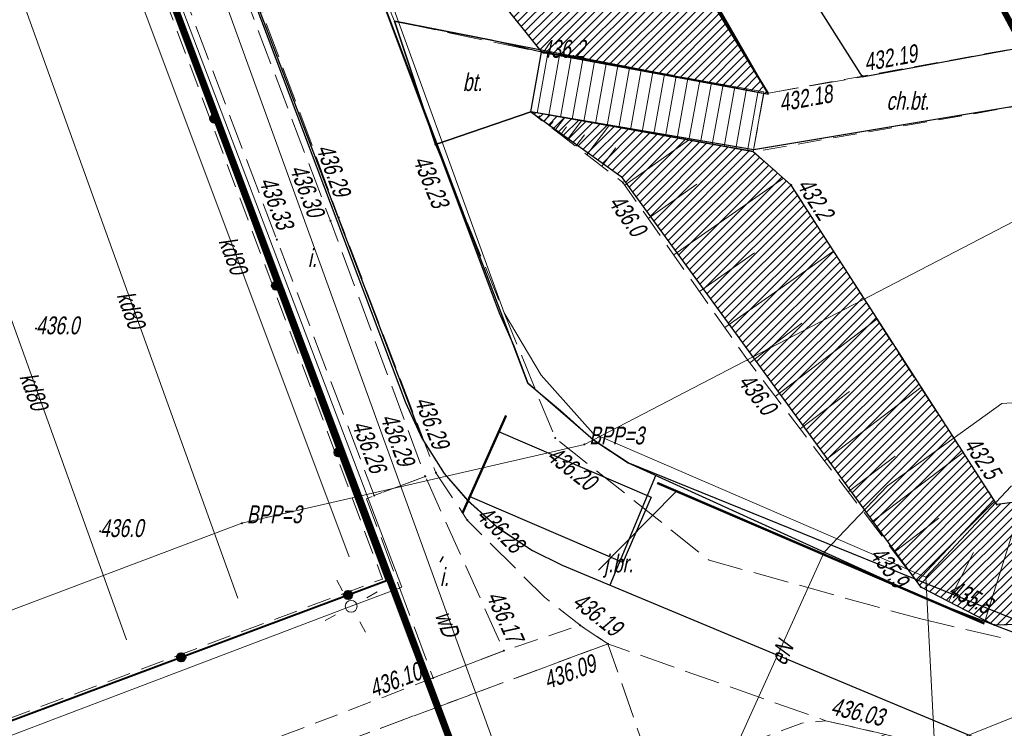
# Model space of a CAD drawing. Header units: metres. Extents: x 7408630 to 7411134, y 5569633 to 5570339.
# Tile 14 of 76: x 7410257 to 7410298, y 5569957 to 5569987. Entities that reach past the tile are written whole.
import ezdxf

# ---------------------------------------------------------------- set-up
doc = ezdxf.new("R2010")
doc.units = ezdxf.units.M
doc.header["$MEASUREMENT"] = 0
for name, pattern in [('1.5_0.5', [2, 1.5, -0.5]), ('HIDDEN', [9.525, 6.35, -3.175]), ('mz1.0_0.5', [1.5, 1, -0.5]), ('mz1.25_0.5', [1.75, 1.25, -0.5])]:
    doc.linetypes.add(name, pattern=pattern)
doc.layers.add('0 PZT - SKARPY', color=7, linetype='Continuous', lineweight=30, true_color=0x395530)
doc.layers.add('0 PZT - skarpy hatch', color=7, linetype='Continuous', lineweight=5, true_color=0x517944)
for name, color, linetype, lineweight in [('203-Punkt załamania granicy działki nie stabilizowany', 7, 'Continuous', 0), ('219-Linia granicy', 7, 'Continuous', 0), ('_BPP3-5', 7, 'Continuous', 0), ('_Kan-deszczowa', 82, 'KANSAN_LINE', 25), ('chodnik (powierzchnia)', 7, 'Continuous', 0), ('chodnik (powierzchnia)-Atr17', 7, 'Continuous', 0), ('Granica', 112, 'Continuous', 80), ('jezdnia (powierzchnia)', 7, 'Continuous', 0), ('jezdnia (powierzchnia)-Atr17', 7, 'Continuous', 0), ('latarnia na słupie lub maszcie (punkt)', 7, 'Continuous', 0), ('ogrodzenie trwałe (linia)', 7, 'Continuous', 0), ('plac (powierzchnia)', 7, 'Continuous', 0), ('plac (powierzchnia)-Atr17', 7, 'Continuous', 0), ('plac sportowy (powierzchnia)', 7, 'Continuous', 0), ('przewód elektroenergetyczny (linia)', 7, 'Continuous', 0), ('przewód elektroenergetyczny (linia)-Atr1', 7, 'Continuous', 0), ('przewód kanalizacyjny (linia)', 7, 'Continuous', 0), ('przewód kanalizacyjny (linia)-Atr1', 7, 'Continuous', 0), ('przewód wodociągowy (linia)', 7, 'Continuous', 0), ('przewód wodociągowy (linia)-Atr1', 7, 'Continuous', 0), ('punkt wysokościowy naturalny', 7, 'Continuous', 0), ('punkt wysokościowy naturalny-Atr2', 7, 'Continuous', 0), ('punkt wysokościowy sztuczny', 7, 'Continuous', 0), ('punkt wysokościowy sztuczny-Atr2', 7, 'Continuous', 0), ('schody w ciągu komunikacyjnym', 7, 'Continuous', 0), ('skarpa nieumocniona (powierzchnia)', 7, 'Continuous', 0), ('słup (punkt)', 7, 'Continuous', 0)]:
    doc.layers.add(name, color=color, linetype=linetype, lineweight=lineweight)
doc.layers.add('_MAPA', color=7, linetype='Continuous')
doc.styles.add('ARIAL', font='tahoma.ttf')
doc.styles.get("Standard").update_dxf_attribs({"font": 'arial.ttf'})
doc.styles.add('Style-WORKING_1250 I 0.20944', font='WORKING_1250.shx', dxfattribs={"oblique": 12})
doc.linetypes.add('KANSAN_LINE', pattern='A,0.5,-0.2,["KS",ARIAL,S=0.1,R=0,X=-0.1,Y=-0.05],-0.25', length=0.95)
pattern_1 = [(45, (0, 0), (-0.1767766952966, 0.1767766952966), [])]

# ---------------------------------------------------------------- blocks, each defined once
blk = doc.blocks.new('203_1')
at = {"layer": '203-Punkt załamania granicy działki nie stabilizowany', "linetype": 'Continuous', "lineweight": 13}
h = blk.add_hatch(color=96, dxfattribs=at)
edge = h.paths.add_edge_path()
edge.add_arc((0, 0), 0.45, 0, 360)
blk = doc.blocks.new('515_2')
at = {"layer": 'latarnia na słupie lub maszcie (punkt)', "color": 7, "linetype": 'Continuous', "lineweight": 13}
for p, q in [((0, 7.5), (0, 12.5)), ((7.5, 0), (12.5, 0)), ((-12.5, 0), (-7.5, 0)), ((0, -12.5), (0, -7.5))]:
    blk.add_line(p, q, dxfattribs=at)
blk = doc.blocks.new('510_1')
at = {"layer": 'słup (punkt)', "color": 7, "linetype": 'Continuous', "lineweight": 13}
blk.add_circle((0, 0), 2.5, dxfattribs=at)
blk = doc.blocks.new('PW01_2')
at = {"layer": 'punkt wysokościowy naturalny', "linetype": 'Continuous', "lineweight": 13}
h = blk.add_hatch(color=7, dxfattribs=at)
edge = h.paths.add_edge_path()
edge.add_arc((0, 0), 0.45, 0, 360)
blk = doc.blocks.new('140_2')
at = {"layer": '_BPP3-5', "linetype": 'Continuous', "lineweight": 0}
h = blk.add_hatch(color=1, dxfattribs=at)
edge = h.paths.add_edge_path()
edge.add_arc((0, 0), 0.045, 0, 360)
blk = doc.blocks.new('PW02_1')
at = {"layer": 'punkt wysokościowy sztuczny', "linetype": 'Continuous', "lineweight": 13}
h = blk.add_hatch(color=7, dxfattribs=at)
edge = h.paths.add_edge_path()
edge.add_arc((0, 0), 0.45, 0, 360)
blk = doc.blocks.new('A$C92b4fa8d')
at = {"layer": 'ogrodzenie trwałe (linia)', "linetype": 'Continuous', "lineweight": 40}
h = blk.add_hatch(color=7, dxfattribs=at)
edge = h.paths.add_edge_path()
edge.add_arc((65.226, 32.902), 0.175, 0, 360)
h = blk.add_hatch(color=7, dxfattribs=at)
edge = h.paths.add_edge_path()
edge.add_arc((67.828, 25.868), 0.175, 0, 360)
h = blk.add_hatch(color=7, dxfattribs=at)
edge = h.paths.add_edge_path()
edge.add_arc((70.457, 18.844), 0.175, 0, 360)
h = blk.add_hatch(color=7, dxfattribs=at)
edge = h.paths.add_edge_path()
edge.add_arc((70.859, 12.835), 0.175, 0, 360)
h = blk.add_hatch(color=7, dxfattribs=at)
edge = h.paths.add_edge_path()
edge.add_arc((63.833, 10.211), 0.175, 0, 360)
at = {"layer": '219-Linia granicy', "color": 96, "linetype": 'Continuous', "lineweight": 13, "flags": 128}
for points in [[(80.81, 19.18), (136.04, 47.91)], [(80.81, 19.18), (66.39, 15.86)], [(43.77, 7.32), (66.39, 15.86)]]:
    blk.add_lwpolyline(points, dxfattribs=at)
at = {"layer": 'chodnik (powierzchnia)', "color": 7, "linetype": 'mz1.0_0.5', "lineweight": 13, "flags": 128}
for points in [[(87.92, 31.51), (88.37, 34.03), (88.56, 33.98), (92.53, 34.7), (99.42, 35.95), (96.89, 40.59), (98.57, 41.46), (102.2, 34.65), (101.68, 34.37), (100.65, 33.71), (87.92, 31.51)], [(27.7, -9.31), (16.26, -13.59), (15.89, -12.57), (26.92, -8.41), (41.35, -3.03), (44.03, -2.12), (55.35, 2.15), (65.45, 5.89), (74.44, 9.34), (77.42, 10.49), (80.63, 11.56), (81.8, 10.78), (65.79, 4.83), (55.66, 1.07), (44.23, -3.21), (41.57, -4.16), (27.7, -9.31)]]:
    blk.add_lwpolyline(points, close=True, dxfattribs=at)
blk.add_lwpolyline([(-2.263, -26.923), (-0.16, -26.14), (17.4, -19.61), (18.28, -19.28), (29.93, -15.06), (36.1, -12.72), (46.23, -8.86), (48.7, -7.97), (64.01, -2.28), (83.77, 5.11), (89.97, 7.44), (90.98, 7.54), (93.49, 6.96), (75.86, 0.22), (64.51, -4.01), (49.2, -9.7), (46.8, -10.56), (36.88, -14.35), (31.14, -16.5), (18.84, -20.97), (0.48, -27.77), (-1.571, -28.533)], dxfattribs=at)
at = {"layer": 'jezdnia (powierzchnia)', "color": 7, "linetype": '1.5_0.5', "lineweight": 13, "flags": 128}
for points in [[(70.09, 80.48), (63.46, 78.66), (66.27, 74.88), (70.1, 66.07), (80.85, 46.65), (88.56, 33.98), (92.51, 34.67), (83.27, 49.3), (76.87, 60.16), (72.72, 68.52), (73.76, 69.68), (73.06, 71.08), (71.69, 70.3), (69.13, 78.22), (69.27, 79.32), (70.09, 80.48)], [(94.92, 11.84), (101.62, 10.29), (102.58, 10.34), (101.7, 6.31), (100.68, 5.45), (96.6, 6.21), (93.49, 6.96), (90.98, 7.54), (81.8, 10.78), (80.63, 11.56), (79.13, 12.74), (75.88, 15.99), (74.56, 17.99), (70.46, 28.74), (68.83, 33.16), (65.65, 41.59), (65.21, 42.36), (64.6, 43.03), (63.91, 43.46), (63.34, 43.66), (62.49, 43.73), (61.4, 43.48), (59.95, 47.39), (59.53, 48.42), (61.14, 48.59), (62.66, 48.73), (64.07, 48.62), (65.88, 48.25), (69.38, 45.42), (72.81, 37.01), (74.54, 31.81), (79.58, 19.45), (86.07, 14.3), (94.92, 11.84)]]:
    blk.add_lwpolyline(points, close=True, dxfattribs=at)
at = {"layer": 'ogrodzenie trwałe (linia)', "color": 7, "linetype": 'Continuous', "lineweight": 40, "flags": 128}
blk.add_lwpolyline([(61.4, 43.48), (61.99, 41.68), (67.18, 27.6), (72.48, 13.44), (14.27, -8.3)], dxfattribs=at)
at = {"layer": 'ogrodzenie trwałe (linia)', "color": 7, "linetype": 'Continuous', "lineweight": 40}
for centre in [(65.226, 32.902), (67.828, 25.868), (70.457, 18.844), (70.859, 12.835), (63.833, 10.211)]:
    blk.add_circle(centre, 0.175, dxfattribs=at)
at = {"layer": 'plac (powierzchnia)', "color": 7, "linetype": '1.5_0.5', "lineweight": 13, "flags": 128}
for points in [[(64.95, 42.23), (70.12, 28.6), (74.11, 17.83), (71.96, 17.03), (67.86, 27.81), (62.71, 41.39), (64.95, 42.23)], [(78.55, 33.19), (74.54, 31.81), (72.81, 37.01), (79, 35.71), (78.55, 33.19)], [(77.42, 10.49), (74.44, 9.34), (71.64, 16.89), (71.96, 17.03), (74.11, 17.83), (77.42, 10.49)]]:
    blk.add_lwpolyline(points, close=True, dxfattribs=at)
blk.add_lwpolyline([(-4.636, -21.396), (-2.1, -20.45), (11.94, -15.17), (16.26, -13.59), (27.7, -9.31), (41.57, -4.16), (44.23, -3.21), (55.66, 1.07), (65.79, 4.83), (81.8, 10.78), (83.77, 5.11), (64.01, -2.28), (48.7, -7.97), (46.23, -8.86), (36.1, -12.72), (29.93, -15.06), (18.28, -19.28), (17.4, -19.61), (-0.16, -26.14), (-2.263, -26.923)], dxfattribs=at)
at = {"layer": 'plac sportowy (powierzchnia)', "color": 7, "linetype": 'mz1.0_0.5', "lineweight": 13, "flags": 128}
blk.add_lwpolyline([(3.76, 19.85), (14.32, -8.17), (72.31, 13.51), (61.78, 41.63), (3.76, 19.85)], close=True, dxfattribs=at)
at = {"layer": 'przewód elektroenergetyczny (linia)', "color": 1, "linetype": 'Continuous', "lineweight": 13, "flags": 128}
for points in [[(-2.082, -27.342), (38.39, -12.34), (86.96, 5.92), (90.9, 14.64), (93.58, 17.43), (98.39, 20.9), (107.03, 21.47), (135.1, 35.75), (141.37, 48.01), (138.07, 58.79), (135.97, 61.24)], [(37.76, -17.14), (95.59, 5.74), (95.19, 13.59), (98.78, 17.42), (107.49, 18.94), (135.84, 33.95), (142.53, 46.5), (138.14, 61.31), (135.82, 60.07), (135.38, 60.93)], [(95.19, 13.59), (81.18, 19.64), (78.99, 22.1), (77.43, 24.73), (71.67, 40.63), (69.65, 46.24), (38.59, 34.83), (34.95, 43.99), (37.19, 44.82)], [(3.1, 19.89), (13.93, -9.22), (15.97, -8.46), (44.32, 2.23), (70.99, 12.36), (73.12, 13.17), (62.18, 42.04), (34.15, 31.52), (30.11, 42.28), (37.15, 44.91)]]:
    blk.add_lwpolyline(points, dxfattribs=at)
at = {"layer": 'przewód kanalizacyjny (linia)', "color": 36, "linetype": 'Continuous', "lineweight": 13, "flags": 128}
for points in [[(61.29, 40.12), (70.9, 14.45)], [(66.22, 12.7), (56.91, 38.56)], [(52.21, 36.86), (61.53, 10.95)]]:
    blk.add_lwpolyline(points, dxfattribs=at)
at = {"layer": 'przewód wodociągowy (linia)', "color": 5, "linetype": 'Continuous', "lineweight": 13, "flags": 128}
for points in [[(156.01, 67.6), (158.68, 55.7), (153.92, 45.96), (144.7, 34.6), (133.57, 26.03), (101.9, 8.89), (39.75, -15.97), (39.53, -16.18), (38.65, -16.4)], [(79.42, -0.1), (62.67, 46.18), (46.37, 40.12), (45.22, 42.41)]]:
    blk.add_lwpolyline(points, dxfattribs=at)
at = {"layer": 'schody w ciągu komunikacyjnym', "color": 7, "linetype": 'Continuous', "lineweight": 13, "flags": 128}
blk.add_lwpolyline([(79, 35.71), (88.37, 34.03), (87.92, 31.51), (78.55, 33.19), (79, 35.71)], close=True, dxfattribs=at)
blk.add_lwpolyline([(79, 35.71), (88.37, 34.03), (87.92, 31.51), (78.55, 33.19), (79, 35.71)], close=True, dxfattribs=at)
for points in [[(79.267, 35.662), (78.815, 33.142)], [(79.759, 35.574), (79.307, 33.054)], [(80.251, 35.486), (79.799, 32.966)], [(80.743, 35.397), (80.292, 32.878)], [(81.236, 35.309), (80.784, 32.789)], [(81.728, 35.221), (81.276, 32.701)], [(82.22, 35.133), (81.768, 32.613)], [(82.712, 35.044), (82.26, 32.525)], [(83.204, 34.956), (82.752, 32.437)], [(83.696, 34.868), (83.245, 32.348)], [(84.188, 34.78), (83.737, 32.26)], [(84.681, 34.691), (84.229, 32.172)], [(85.173, 34.603), (84.721, 32.084)], [(85.665, 34.515), (85.213, 31.995)], [(86.157, 34.427), (85.705, 31.907)], [(86.649, 34.339), (86.197, 31.819)], [(87.141, 34.25), (86.69, 31.731)], [(87.634, 34.162), (87.182, 31.642)], [(88.126, 34.074), (87.674, 31.554)]]:
    blk.add_lwpolyline(points, dxfattribs=at)
at = {"layer": 'skarpa nieumocniona (powierzchnia)', "color": 7, "linetype": 'mz1.25_0.5', "lineweight": 13, "flags": 128}
for points in [[(66.27, 74.88), (70.1, 66.07), (80.85, 46.65), (88.56, 33.98), (88.37, 34.03), (78.98, 35.75), (63.38, 55.18), (57.98, 62.86), (37.06, 56.42), (19.25, 50.75), (3.94, 46.44), (-10.29, 41.91), (-20.51, 38.71), (-26.6, 39.61), (-19.31, 42.63), (-2.2, 49.23), (14.29, 55.62), (30.36, 62.49), (45.8, 69.91), (57.17, 75.48), (66.27, 74.88)], [(87.92, 31.51), (89.52, 30.11), (94.49, 22.33), (98.18, 16.65), (100.6, 16.96), (104.06, 18.83), (105.46, 18.93), (101.44, 11.67), (98.07, 11.58), (94.97, 13.18), (87.68, 22.74), (82.43, 30.22), (78.55, 33.19), (87.92, 31.51)]]:
    blk.add_lwpolyline(points, close=True, dxfattribs=at)
at = {"layer": 'skarpa nieumocniona (powierzchnia)', "color": 7, "linetype": 'Continuous', "lineweight": 13, "flags": 128}
for points in [[(78.63, 33.13), (78.67, 33.17)], [(78.87, 32.95), (78.93, 33.03)], [(79.1, 32.77), (79.32, 33.05)], [(79.33, 32.59), (79.49, 32.79)], [(79.57, 32.41), (79.97, 32.94)], [(80.09, 32.01), (80.69, 32.81)], [(79.8, 32.23), (80.05, 32.56)], [(80.91, 31.38), (81.84, 32.6)], [(80.45, 31.74), (80.82, 32.23)], [(82.51, 30.11), (85.2, 32)], [(81.54, 30.9), (82.13, 31.67)], [(84.57, 27.17), (89.19, 30.4)], [(83.49, 28.7), (85.54, 30.14)], [(85.66, 25.62), (87.98, 27.25)], [(86.72, 24.11), (91.3, 27.32)], [(87.78, 22.62), (89.97, 24.29)], [(88.85, 21.2), (93.13, 24.46)], [(90.92, 18.49), (94.98, 21.58)], [(89.9, 19.83), (91.98, 21.41)], [(91.92, 17.18), (93.9, 18.69)], [(92.9, 15.9), (96.76, 18.84)], [(94.81, 13.39), (98.05, 16.85)], [(97.69, 11.78), (99.26, 16.79)], [(93.85, 14.64), (95.74, 16.08)], [(96.15, 12.57), (97.2, 14.62)]]:
    blk.add_lwpolyline(points, dxfattribs=at)
at = {"layer": '203-Punkt załamania granicy działki nie stabilizowany', "color": 96, "linetype": 'Continuous', "lineweight": 13, "xscale": 0.1, "yscale": 0.1, "zscale": 0.1}
for p in [(80.81, 19.18), (66.39, 15.86)]:
    blk.add_blockref('203_1', p, dxfattribs=at)
at = {"layer": '_BPP3-5', "color": 1, "linetype": 'Continuous', "lineweight": 0}
for p in [(80.81, 19.18), (66.39, 15.86)]:
    blk.add_blockref('140_2', p, dxfattribs=at)
at = {"layer": 'latarnia na słupie lub maszcie (punkt)', "color": 7, "linetype": 'Continuous', "lineweight": 13, "xscale": 0.1, "yscale": 0.1, "zscale": 0.1, "rotation": 298.8859999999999}
blk.add_blockref('515_2', (70.99, 12.36), dxfattribs=at)
at = {"layer": 'punkt wysokościowy naturalny', "color": 7, "linetype": 'Continuous', "lineweight": 13, "xscale": 0.1, "yscale": 0.1, "zscale": 0.1}
for p in [(79, 35.71), (82.43, 30.22), (89.52, 30.11), (57.72, 24.06), (87.68, 22.74), (98.18, 16.65), (60.42, 15.52), (94.97, 13.18), (98.07, 11.58)]:
    blk.add_blockref('PW01_2', p, dxfattribs=at)
at = {"layer": 'punkt wysokościowy sztuczny', "color": 7, "linetype": 'Continuous', "lineweight": 13, "xscale": 0.1, "yscale": 0.1, "zscale": 0.1}
for p in [(92.53, 34.7), (74.54, 31.81), (70.12, 28.6), (70.46, 28.74), (67.86, 27.81), (79.58, 19.45), (74.11, 17.83), (74.56, 17.99), (71.96, 17.03), (75.88, 15.99), (80.63, 11.56), (81.8, 10.78), (77.42, 10.49), (74.44, 9.34)]:
    blk.add_blockref('PW02_1', p, dxfattribs=at)
at = {"layer": 'słup (punkt)', "color": 7, "linetype": 'Continuous', "lineweight": 13, "xscale": 0.1, "yscale": 0.1, "zscale": 0.1}
blk.add_blockref('510_1', (70.99, 12.36), dxfattribs=at)
at = {"layer": '_BPP3-5', "color": 1, "linetype": 'Continuous', "lineweight": 13, "style": 'Style-WORKING_1250 I 0.20944', "oblique": 12, "width": 0.733333}
for p in [(80.81, 19.18), (66.39, 15.86)]:
    blk.add_text(' BPP=3', height=0.75, dxfattribs=at).set_placement(p)
at = {"layer": 'chodnik (powierzchnia)-Atr17', "color": 7, "lineweight": 13, "insert": (93.53, 33.27), "char_height": 0.75, "attachment_point": 7, "line_spacing_factor": 0.6}
blk.add_mtext('\\FWORKING_1250;\\Q12;\\H1x;\\W0.733333;ch.bt.', dxfattribs=at)
at = {"layer": 'jezdnia (powierzchnia)-Atr17', "color": 7, "lineweight": 13, "insert": (81.65, 13.56), "char_height": 0.75, "attachment_point": 7, "line_spacing_factor": 0.6}
blk.add_mtext('\\FWORKING_1250;\\Q12;\\H1x;\\W0.725;j.br.', dxfattribs=at)
at = {"layer": 'plac (powierzchnia)-Atr17', "color": 7, "lineweight": 13, "char_height": 0.75, "attachment_point": 7, "line_spacing_factor": 0.6}
for s, insert in [('\\FWORKING_1250;\\Q12;\\H1x;\\W0.733333;bt.', (75.69, 34.06)), ('\\FWORKING_1250;\\Q12;\\H1x;\\W0.733333;i.', (69.17, 26.66)), ('\\FWORKING_1250;\\Q12;\\H1x;\\W0.733333;i.', (74.73, 13.22))]:
    blk.add_mtext(s, dxfattribs=dict(at, insert=insert))
at = {"layer": 'przewód elektroenergetyczny (linia)-Atr1', "color": 1, "lineweight": 13, "insert": (88.924, 9.969), "char_height": 0.75, "attachment_point": 4, "rotation": 65.685, "line_spacing_factor": 0.6}
blk.add_mtext('\\FWORKING_1250;\\Q12;\\H1x;\\W0.725;eN', dxfattribs=at)
at = {"layer": 'przewód kanalizacyjny (linia)-Atr1', "color": 36, "lineweight": 13, "char_height": 0.75, "attachment_point": 4, "line_spacing_factor": 0.6}
for insert, rotation in [((65.743, 27.876), 290.524), ((61.452, 25.588), 289.8), ((57.362, 22.158), 289.784)]:
    blk.add_mtext('\\FWORKING_1250;\\Q12;\\H1x;\\W0.725;kd80', dxfattribs=dict(at, insert=insert, rotation=rotation))
at = {"layer": 'przewód wodociągowy (linia)-Atr1', "color": 5, "lineweight": 13, "insert": (74.862, 12.117), "char_height": 0.75, "attachment_point": 4, "rotation": 289.897, "line_spacing_factor": 0.6}
blk.add_mtext('\\FWORKING_1250;\\Q12;\\H1x;\\W0.725;wD', dxfattribs=at)
at = {"layer": 'punkt wysokościowy naturalny-Atr2', "color": 7, "lineweight": 13, "char_height": 0.75, "attachment_point": 7, "line_spacing_factor": 0.6}
for s, insert in [('\\FWORKING_1250;\\Q12;\\H1x;\\W0.733333;436.2', (79, 35.46)), ('\\FWORKING_1250;\\Q12;\\H1x;\\W0.725;436.0', (57.72, 23.81)), ('\\FWORKING_1250;\\Q12;\\H1x;\\W0.725;436.0', (60.42, 15.27))]:
    blk.add_mtext(s, dxfattribs=dict(at, insert=insert))
at = {"layer": 'punkt wysokościowy naturalny-Atr2', "color": 7, "lineweight": 13, "char_height": 0.75, "attachment_point": 1, "line_spacing_factor": 0.6}
for s, insert, rotation in [('\\FWORKING_1250;\\Q12;\\H1x;\\W0.733333;432.2', (90.36, 30.51), 302.571), ('\\FWORKING_1250;\\Q12;\\H1x;\\W0.733333;436.0', (82.41, 29.8), 305.063), ('\\FWORKING_1250;\\Q12;\\H1x;\\W0.733333;436.0', (87.84, 22.26), 307.327), ('\\FWORKING_1250;\\Q12;\\H1x;\\W0.733333;432.5', (97.39, 19.59), 303.009), ('\\FWORKING_1250;\\Q12;\\H1x;\\W0.733333;435.9', (93.39, 14.97), 307.327), ('\\FWORKING_1250;\\Q12;\\H1x;\\W0.733333;435.8', (96.43, 13.51), 332.7)]:
    blk.add_mtext(s, dxfattribs=dict(at, insert=insert, rotation=rotation))
at = {"layer": 'punkt wysokościowy sztuczny-Atr2', "color": 7, "lineweight": 13, "char_height": 0.75, "attachment_point": 1, "line_spacing_factor": 0.6}
for s, insert, rotation in [('\\FWORKING_1250;\\Q12;\\H1x;\\W0.733333;432.19', (92.52, 35.64), 10.283), ('\\FWORKING_1250;\\Q12;\\H1x;\\W0.733333;432.18', (88.95, 33.94), 10.279), ('\\FWORKING_1250;\\Q12;\\H1x;\\W0.733333;436.29', (70.21, 31.92), 290.243), ('\\FWORKING_1250;\\Q12;\\H1x;\\W0.733333;436.23', (74.28, 31.44), 292.184), ('\\FWORKING_1250;\\Q12;\\H1x;\\W0.733333;436.30', (69.09, 31.06), 290.772), ('\\FWORKING_1250;\\Q12;\\H1x;\\W0.733333;436.33', (67.8, 30.54), 290.768), ('\\FWORKING_1250;\\Q12;\\H1x;\\W0.733333;436.29', (74.35, 21.29), 290.876), ('\\FWORKING_1250;\\Q12;\\H1x;\\W0.733333;436.29', (72.91, 20.57), 290.328), ('\\FWORKING_1250;\\Q12;\\H1x;\\W0.733333;436.26', (71.71, 20.28), 290.823), ('\\FWORKING_1250;\\Q12;\\H1x;\\W0.733333;436.20', (79.64, 19.17), 321.567), ('\\FWORKING_1250;\\Q12;\\H1x;\\W0.733333;436.28', (76.75, 16.66), 315), ('\\FWORKING_1250;\\Q12;\\H1x;\\W0.733333;436.17', (77.35, 13.1), 294.273), ('\\FWORKING_1250;\\Q12;\\H1x;\\W0.733333;436.19', (80.71, 13.02), 321.809), ('\\FWORKING_1250;\\Q12;\\H1x;\\W0.733333;436.09', (79, 9.56), 20.387), ('\\FWORKING_1250;\\Q12;\\H1x;\\W0.733333;436.10', (71.66, 9.21), 20.994), ('\\FWORKING_1250;\\Q12;\\H1x;\\W0.733333;436.03', (91.31, 8.54), 346.988)]:
    blk.add_mtext(s, dxfattribs=dict(at, insert=insert, rotation=rotation))

msp = doc.modelspace()

# ---------------------------------------------------------------- hatches: boundary and pattern name
at = {"layer": '0 PZT - skarpy hatch'}
h = msp.add_hatch(dxfattribs=at)
h.set_pattern_fill('ANSI31', color=256, scale=2)
h.set_pattern_definition(pattern_1)
h.paths.add_polyline_path([(7410278.98, 5569985.75), (7410288.56, 5569983.94), (7410265.38, 5570021.8), (7410259.31, 5570024.46), (7410257.98, 5570012.86), (7410268.10058, 5569999.30046)])
h = msp.add_hatch(dxfattribs=at)
h.set_pattern_fill('ANSI31', color=256, scale=2)
h.set_pattern_definition(pattern_1)
h.paths.add_polyline_path([(7410306.68, 5569968.71), (7410302.54, 5569961.22), (7410336.78, 5569980.24), (7410339.36, 5569982.95), (7410336.04, 5569983.65), (7410324.07, 5569977.08), (7410310.58, 5569969.87)])
h.paths.add_polyline_path([(7410301.44, 5569961.67), (7410305.45327, 5569968.92952), (7410304.78, 5569969.05), (7410300.6, 5569966.96), (7410298.18, 5569966.65), (7410289.52, 5569980.11), (7410287.92117, 5569981.51658), (7410278.55, 5569983.19), (7410282.36, 5569980.47), (7410294.97, 5569963.18), (7410298.05771, 5569961.57967)])

# ---------------------------------------------------------------- linework, layer by layer
for points in [[(7410292.51, 5569984.67), (7410299.42, 5569985.95), (7410295.86966, 5569992.28859), (7410322.35402, 5570006.04214), (7410314.58, 5570020.67), (7410286.94, 5570006.15), (7410280.74, 5570017.93), (7410288.96, 5570022.27), (7410282.80618, 5570034.01709), (7410274.39, 5570029.2), (7410269.41691, 5570027.4073), (7410273.43, 5570016.04), (7410283.17248, 5569999.41579)], [(7410261.39, 5569993.47), (7410262.49, 5569993.73), (7410263.34, 5569993.66), (7410263.91, 5569993.46), (7410264.6, 5569993.03), (7410265.21, 5569992.36), (7410265.57, 5569991.57), (7410273.97, 5569969.44), (7410274.91, 5569967.96), (7410275.87, 5569966.84), (7410277.19036, 5569965.64742), (7410278.62, 5569964.71), (7410279.87, 5569964.09), (7410300.67, 5569955.4), (7410301.78, 5569956.3), (7410302.63765, 5569954.71057), (7410280.48485, 5569942.52227)], [(7410276.0032, 5569966.96657), (7410277.188, 5569969.7227), (7410283.61897, 5569966.95818), (7410282.43418, 5569964.20205)]]:
    msp.add_lwpolyline(points, close=True)
for points in [[(7410266.27, 5570024.88), (7410263.46, 5570028.66), (7410270.09, 5570030.48), (7410269.27, 5570029.32), (7410269.13, 5570028.22), (7410273.43, 5570016.04), (7410283.3729, 5569999.09929), (7410292.51, 5569984.67), (7410299.42, 5569985.95), (7410296.83656, 5569990.56233), (7410298.60192, 5569991.47482), (7410302.2, 5569984.65), (7410301.67852, 5569984.37278), (7410300.83, 5569984.02), (7410300.65, 5569983.71), (7410287.94478, 5569981.59724), (7410278.55, 5569983.19), (7410274.54, 5569981.81), (7410272.81, 5569987.01), (7410288.56, 5569983.94), (7410273.98, 5570008.61), (7410270.1, 5570016.07), (7410266.27, 5570024.88)], [(7410332.76, 5569986.46), (7410310.85, 5569974.81), (7410310.15927, 5569976.10101), (7410307.92139, 5569974.896), (7410308.49, 5569973.84), (7410306.39, 5569972.79), (7410302.22, 5569980.49), (7410303.35814, 5569981.21319), (7410301.6632, 5569984.36095), (7410300.83, 5569984.02), (7410300.65, 5569983.71), (7410287.9269, 5569981.58848), (7410278.55, 5569983.19), (7410279, 5569985.71), (7410288.56, 5569983.94), (7410270.1, 5570016.07)], [(7410269.77, 5569994.63), (7410277.22, 5569974.73), (7410277.84, 5569973.33), (7410278.42697, 5569971.75751), (7410279.8, 5569970.61), (7410281.16, 5569969.39), (7410282.66, 5569968.41), (7410295.46, 5569962.57), (7410297.68694, 5569961.72102), (7410298.87, 5569961.27), (7410302.6, 5569960.31), (7410337.56, 5569979.63)], [(7410301.8004, 5569956.2622), (7410302.6, 5569960.31), (7410282.66, 5569968.41), (7410281.1838, 5569969.37445), (7410278.42697, 5569971.75751), (7410269.77, 5569994.63)], [(7410265.21, 5569992.36), (7410273.28, 5569970.95), (7410273.97, 5569969.44), (7410274.91, 5569967.96), (7410275.90846, 5569966.80526), (7410277.11, 5569965.72), (7410278.62, 5569964.71), (7410279.87, 5569964.09), (7410300.67, 5569955.4)], [(7410283.8, 5569967.86), (7410281.87497, 5569963.25234)], [(7410284.68354, 5569967.21169), (7410281.409, 5569963.88873)]]:
    msp.add_lwpolyline(points)
at = {"layer": '0 PZT - SKARPY'}
for points in [[(7410278.98, 5569985.75), (7410288.56, 5569983.94), (7410265.38, 5570021.8), (7410259.31, 5570024.46), (7410257.98, 5570012.86), (7410267.53893, 5570000)], [(7410336.04, 5569983.65), (7410324.07, 5569977.08), (7410310.58, 5569969.87), (7410306.68, 5569968.71), (7410304.78, 5569969.05), (7410300.6, 5569966.96), (7410298.18, 5569966.65), (7410289.52, 5569980.11), (7410287.92117, 5569981.51658), (7410278.55, 5569983.19), (7410282.36, 5569980.47), (7410294.97, 5569963.18), (7410298.05771, 5569961.57967), (7410301.44, 5569961.67), (7410302.54, 5569961.22), (7410336.78, 5569980.24), (7410339.36, 5569982.95)]]:
    msp.add_lwpolyline(points, close=True, dxfattribs=at)
at = {"layer": '_Kan-deszczowa', "linetype": 'Continuous', "const_width": 0.2}
msp.add_lwpolyline([(7410307.24535, 5569970.91133), (7410295.9871, 5569992.06789)], dxfattribs=at)
at = {"layer": 'Granica', "linetype": 'HIDDEN', "ltscale": 0.2, "const_width": 0.3}
msp.add_lwpolyline([(7410328.77672, 5570062.49613), (7410327.21788, 5570065.03879), (7410334.24296, 5570068.86631), (7410335.56995, 5570066.4406), (7410351.41096, 5570075.32929), (7410390.98777, 5570002.82142), (7410280.48485, 5569942.52227), (7410251.10174, 5570020.78272), (7410259.22502, 5570023.71878), (7410273.58585, 5570030.63999), (7410311.53026, 5570053.16512), (7410328.77672, 5570062.49613)], dxfattribs=at)
at = {"layer": 'Granica', "color": 212, "linetype": 'HIDDEN', "ltscale": 0.2, "true_color": 0xe31ce3, "const_width": 0.1}
msp.add_lwpolyline([(7410275.67848, 5569966.29003), (7410277.51273, 5569970.39923)], dxfattribs=at)
at = {"layer": 'Granica', "color": 103, "linetype": 'HIDDEN', "ltscale": 0.2, "true_color": 0x37c876, "const_width": 0.1}
msp.add_lwpolyline([(7410297.65752, 5569961.63447), (7410283.87687, 5569967.55845)], dxfattribs=at)

# ---------------------------------------------------------------- next in the draw order: block references
at = {"layer": '_MAPA'}
msp.add_blockref('A$C92b4fa8d', (7410200, 5569950), dxfattribs=at)

# ---------------------------------------------------------------- next in the draw order: linework, layer by layer
msp.add_lwpolyline([(7410274.54, 5569981.81), (7410278.55, 5569983.19), (7410279, 5569985.71), (7410276.9, 5569986.21), (7410272.81, 5569987.01)], close=True)
msp.add_lwpolyline([(7410274.86887, 5569964.46079), (7410274.73, 5569964.22)])
at = {"layer": '219-Linia granicy'}
msp.add_lwpolyline([(7410214.48306, 5569941.89096), (7410272.48, 5569963.44), (7410255.19477, 5570009.92043), (7410196.06459, 5569988.78586)], close=True, dxfattribs=at)

doc.saveas('drawing.dxf')
